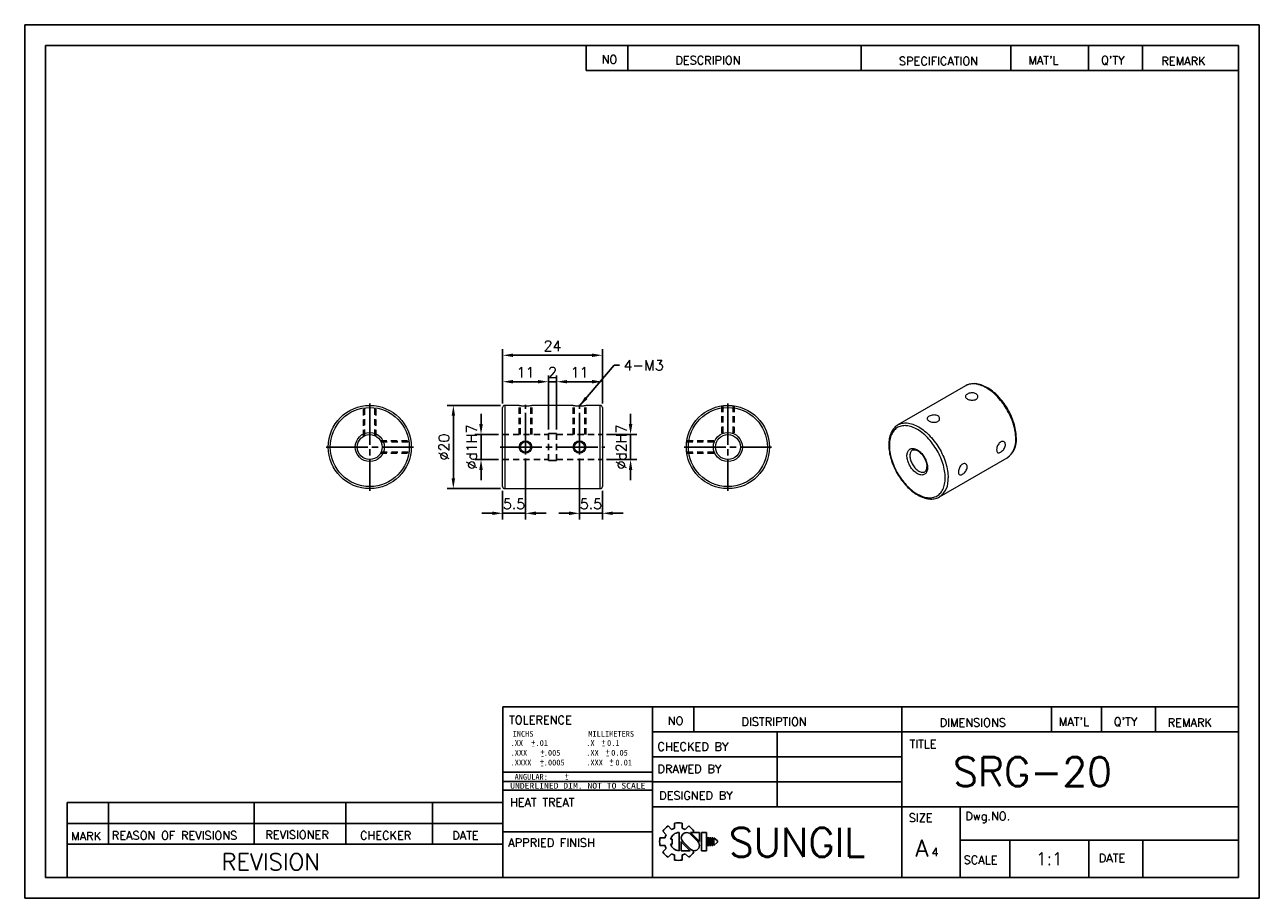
# Model space of a CAD drawing. Extents: x 10 to 307, y 10 to 220.
import ezdxf
from ezdxf.enums import TextEntityAlignment as Align

# ---------------------------------------------------------------- set-up
doc = ezdxf.new("R2010")
doc.units = 0
doc.header["$LTSCALE"] = 0.5
doc.header["$MEASUREMENT"] = 0
doc.linetypes.add('CENTER', pattern=[27, 20, -2, 3, -2])
doc.linetypes.add('HIDDEN', pattern=[5, 3, -2])
doc.layers.get('0').update_dxf_attribs({"linetype": 'CONTINUOUS'})
doc.layers.get('Defpoints').update_dxf_attribs({"linetype": 'CONTINUOUS'})
doc.layers.add('DIM', color=4, linetype='CONTINUOUS')
doc.styles.add('MONOTXT', font='DotumChe.ttf')
doc.styles.get("Standard").update_dxf_attribs({"font": 'romans.shx', "bigfont": 'whgtxt.shx'})
doc.dimstyles.new('LIM', dxfattribs={"dimtxt": 2.5, "dimasz": 2.5, "dimexe": 1.5, "dimexo": 1, "dimgap": 1, "dimtad": 1, "dimdec": 3, "dimzin": 9, "dimdsep": 46, "dimtxsty": 'Standard', "dimcen": 2.5, "dimclrd": 1, "dimclre": 1, "dimadec": 0, "dimazin": 0, "dimtfac": 1, "dimtdec": 3, "dimtmove": 0, "dimatfit": 3, "dimfxl": 0, "dimtolj": 1, "dimtzin": 0, "dimarcsym": 0})

# ---------------------------------------------------------------- blocks, each defined once
blk = doc.blocks.new('*D73')
at = {"color": 1, "lineweight": -2}
for p, q in [((124.97, 128.98), (124.97, 135.68)), ((127.47, 134.18), (133.47, 134.18)), ((135.97, 122.73), (135.97, 135.68))]:
    blk.add_line(p, q, dxfattribs=at)
at = {"color": 1}
for points in [[(127.47, 134.6), (127.47, 133.77), (124.97, 134.18)], [(133.47, 134.6), (133.47, 133.77), (135.97, 134.18)]]:
    blk.add_solid(points, dxfattribs=at)
at = {"layer": 'Defpoints', "color": 0}
for p in [(135.97, 134.18), (124.97, 127.98), (135.97, 121.73)]:
    blk.add_point(p, dxfattribs=at)
at = {"color": 0, "insert": (130.47, 136.43), "char_height": 2.5, "attachment_point": 5}
blk.add_mtext('\\A1;11', dxfattribs=at)
blk = doc.blocks.new('*D74')
at = {"color": 1, "lineweight": -2}
for p, q in [((137.97, 122.73), (137.97, 135.68)), ((146.47, 134.18), (140.47, 134.18)), ((148.97, 128.98), (148.97, 135.68))]:
    blk.add_line(p, q, dxfattribs=at)
at = {"color": 1}
for points in [[(140.47, 134.6), (140.47, 133.77), (137.97, 134.18)], [(146.47, 134.6), (146.47, 133.77), (148.97, 134.18)]]:
    blk.add_solid(points, dxfattribs=at)
at = {"layer": 'Defpoints', "color": 0}
for p in [(137.97, 134.18), (148.97, 127.98), (137.97, 121.73)]:
    blk.add_point(p, dxfattribs=at)
at = {"color": 0, "insert": (143.47, 136.43), "char_height": 2.5, "attachment_point": 5}
blk.add_mtext('\\A1;11', dxfattribs=at)
blk = doc.blocks.new('*D75')
at = {"color": 1, "lineweight": -2}
for p, q in [((133.47, 134.18), (130.97, 134.18)), ((135.97, 122.73), (135.97, 135.68)), ((135.97, 134.18), (137.97, 134.18)), ((137.97, 122.73), (137.97, 135.68)), ((140.47, 134.18), (142.97, 134.18))]:
    blk.add_line(p, q, dxfattribs=at)
at = {"color": 1}
for points in [[(133.47, 134.6), (133.47, 133.77), (135.97, 134.18)], [(140.47, 134.6), (140.47, 133.77), (137.97, 134.18)]]:
    blk.add_solid(points, dxfattribs=at)
at = {"layer": 'Defpoints', "color": 0}
for p in [(137.97, 134.18), (135.97, 121.73), (137.97, 121.73)]:
    blk.add_point(p, dxfattribs=at)
at = {"color": 0, "insert": (136.97, 136.43), "char_height": 2.5, "attachment_point": 5}
blk.add_mtext('\\A1;2', dxfattribs=at)
blk = doc.blocks.new('*D76')
at = {"color": 1, "lineweight": -2}
for p, q in [((124.97, 128.98), (124.97, 142.04)), ((127.47, 140.54), (146.47, 140.54)), ((148.97, 128.98), (148.97, 142.04))]:
    blk.add_line(p, q, dxfattribs=at)
at = {"color": 1}
for points in [[(127.47, 140.95), (127.47, 140.12), (124.97, 140.54)], [(146.47, 140.95), (146.47, 140.12), (148.97, 140.54)]]:
    blk.add_solid(points, dxfattribs=at)
at = {"layer": 'Defpoints', "color": 0}
for p in [(148.97, 140.54), (124.97, 127.98), (148.97, 127.98)]:
    blk.add_point(p, dxfattribs=at)
at = {"color": 0, "insert": (136.97, 142.79), "char_height": 2.5, "attachment_point": 5}
blk.add_mtext('\\A1;24', dxfattribs=at)
blk = doc.blocks.new('*D77')
at = {"color": 1, "lineweight": -2}
for p, q in [((124.47, 128.48), (111.62, 128.48)), ((113.12, 125.98), (113.12, 110.98)), ((124.47, 108.48), (111.62, 108.48))]:
    blk.add_line(p, q, dxfattribs=at)
at = {"color": 1}
for points in [[(112.7, 125.98), (113.54, 125.98), (113.12, 128.48)], [(112.7, 110.98), (113.54, 110.98), (113.12, 108.48)]]:
    blk.add_solid(points, dxfattribs=at)
at = {"layer": 'Defpoints', "color": 0}
for p in [(125.47, 128.48), (113.12, 108.48), (125.47, 108.48)]:
    blk.add_point(p, dxfattribs=at)
at = {"color": 0, "insert": (110.87, 118.48), "char_height": 2.5, "attachment_point": 5, "rotation": 90}
blk.add_mtext('\\A1;%%c20', dxfattribs=at)
blk = doc.blocks.new('*D78')
at = {"color": 1, "lineweight": -2}
for p, q in [((119.78, 123.98), (119.78, 126.48)), ((123.97, 121.48), (118.28, 121.48)), ((119.78, 121.48), (119.78, 115.48)), ((123.97, 115.48), (118.28, 115.48)), ((119.78, 112.98), (119.78, 110.48))]:
    blk.add_line(p, q, dxfattribs=at)
at = {"color": 1}
for points in [[(119.36, 123.98), (120.2, 123.98), (119.78, 121.48)], [(119.36, 112.98), (120.2, 112.98), (119.78, 115.48)]]:
    blk.add_solid(points, dxfattribs=at)
at = {"layer": 'Defpoints', "color": 0}
for p in [(124.97, 121.48), (119.78, 115.48), (124.97, 115.48)]:
    blk.add_point(p, dxfattribs=at)
at = {"color": 0, "insert": (117.53, 118.48), "char_height": 2.5, "attachment_point": 5, "rotation": 90}
blk.add_mtext('\\A1;%%cd1H7', dxfattribs=at)
blk = doc.blocks.new('*D79')
at = {"color": 1, "lineweight": -2}
for p, q in [((155.75, 123.98), (155.75, 126.48)), ((149.97, 121.48), (157.25, 121.48)), ((155.75, 121.48), (155.75, 115.48)), ((149.97, 115.48), (157.25, 115.48)), ((155.75, 112.98), (155.75, 110.48))]:
    blk.add_line(p, q, dxfattribs=at)
at = {"color": 1}
for points in [[(155.33, 123.98), (156.17, 123.98), (155.75, 121.48)], [(155.33, 112.98), (156.17, 112.98), (155.75, 115.48)]]:
    blk.add_solid(points, dxfattribs=at)
at = {"layer": 'Defpoints', "color": 0}
for p in [(148.97, 121.48), (148.97, 115.48), (155.75, 115.48)]:
    blk.add_point(p, dxfattribs=at)
at = {"color": 0, "insert": (153.5, 118.48), "char_height": 2.5, "attachment_point": 5, "rotation": 90}
blk.add_mtext('\\A1;%%cd2H7', dxfattribs=at)
blk = doc.blocks.new('*D80')
at = {"color": 1, "lineweight": -2}
for p, q in [((130.47, 115.69), (130.47, 101.05)), ((124.97, 107.98), (124.97, 101.05)), ((122.47, 102.55), (119.97, 102.55)), ((124.97, 102.55), (130.47, 102.55)), ((132.97, 102.55), (135.47, 102.55))]:
    blk.add_line(p, q, dxfattribs=at)
at = {"color": 1}
for points in [[(122.47, 102.97), (122.47, 102.13), (124.97, 102.55)], [(132.97, 102.97), (132.97, 102.13), (130.47, 102.55)]]:
    blk.add_solid(points, dxfattribs=at)
at = {"layer": 'Defpoints', "color": 0}
for p in [(130.47, 116.69), (124.97, 108.98), (130.47, 102.55)]:
    blk.add_point(p, dxfattribs=at)
at = {"color": 0, "insert": (127.72, 104.8), "char_height": 2.5, "attachment_point": 5}
blk.add_mtext('\\A1;5.5', dxfattribs=at)
blk = doc.blocks.new('*D81')
at = {"color": 1, "lineweight": -2}
for p, q in [((143.47, 115.69), (143.47, 101.05)), ((148.97, 107.98), (148.97, 101.05)), ((140.97, 102.55), (138.47, 102.55)), ((143.47, 102.55), (148.97, 102.55)), ((151.47, 102.55), (153.97, 102.55))]:
    blk.add_line(p, q, dxfattribs=at)
at = {"color": 1}
for points in [[(140.97, 102.97), (140.97, 102.13), (143.47, 102.55)], [(151.47, 102.97), (151.47, 102.13), (148.97, 102.55)]]:
    blk.add_solid(points, dxfattribs=at)
at = {"layer": 'Defpoints', "color": 0}
for p in [(143.47, 116.69), (148.97, 108.98), (148.97, 102.55)]:
    blk.add_point(p, dxfattribs=at)
at = {"color": 0, "insert": (146.22, 104.8), "char_height": 2.5, "attachment_point": 5}
blk.add_mtext('\\A1;5.5', dxfattribs=at)

msp = doc.modelspace()

# ---------------------------------------------------------------- linework, layer by layer
for p, q in [((307, 220), (10, 220)), ((10, 220), (10, 10)), ((307, 10), (307, 220)), ((302, 215), (15, 215)), ((15, 215), (15, 15)), ((145.0907, 215), (145.0907, 209)), ((155.0907, 215), (155.0907, 209)), ((211.2097, 215), (211.2097, 209)), ((247.2097, 215), (247.2097, 209)), ((265.9405, 215), (265.9405, 209)), ((278.9405, 215), (278.9405, 209)), ((302, 15), (302, 215)), ((145.0907, 209), (302, 209)), ((136.4712, 128.4766), (136.4712, 128.4765)), ((137.469, 108.4765), (137.469, 108.4765)), ((125, 15), (125, 56)), ((125, 56), (302, 56)), ((161, 56), (161, 15)), ((171, 56), (171, 50)), ((221, 56), (221, 15)), ((257, 56), (257, 50)), ((269, 56), (269, 50)), ((282, 56), (282, 50)), ((161, 50), (302, 50)), ((191, 50), (191, 32)), ((161, 44), (221, 44)), ((125, 36), (161, 36)), ((161, 38), (221, 38)), ((20.1963, 15), (20.1963, 33)), ((20.1963, 33), (125, 33)), ((30.1963, 33), (30.1963, 23)), ((65.2416, 33), (65.2416, 23)), ((87.2739, 33), (87.2739, 23)), ((108.0991, 33), (108.0991, 23)), ((161, 32), (302, 32)), ((235, 32), (235, 15)), ((20.1963, 28), (125, 28)), ((125, 26), (161, 26)), ((235, 24), (302, 24)), ((247, 24), (247, 15)), ((265.9684, 24), (265.9684, 15)), ((279.008, 24), (279.008, 15)), ((20.1963, 23), (125, 23)), ((15, 15), (302, 15)), ((10, 10), (307, 10))]:
    msp.add_line(p, q)
at = {"color": 7, "linetype": 'Continuous', "lineweight": 15}
for p, q in [((236.3349, 133.2002), (220.0714, 123.8115)), ((236.3349, 133.2002), (236.3269, 133.1955)), ((124.969, 118.4765), (124.969, 127.9765)), ((128.9733, 128.4765), (125.469, 128.4765)), ((125.469, 128.4765), (125.469, 118.4765)), ((141.9733, 128.4765), (131.969, 128.4765)), ((148.469, 128.4765), (144.969, 128.4765)), ((148.469, 118.4765), (148.469, 128.4765)), ((148.969, 127.9765), (148.969, 118.4765)), ((124.969, 108.9765), (124.969, 118.4765)), ((125.469, 118.4765), (125.469, 108.4765)), ((148.469, 108.4765), (148.469, 118.4765)), ((148.969, 118.4765), (148.969, 108.9765)), ((230.0706, 106.4905), (246.3341, 115.8792)), ((246.3341, 115.8792), (246.344, 115.885)), ((125.469, 108.4765), (148.469, 108.4765)), ((230.0706, 106.4905), (230.057, 106.4827))]:
    msp.add_line(p, q, dxfattribs=at)
at = {"color": 5, "linetype": 'HIDDEN'}
for p, q in [((91.5094, 121.0747), (91.5094, 128.3634)), ((91.7594, 121.2038), (91.7594, 128.3981)), ((94.2592, 121.2038), (94.2592, 128.3981)), ((94.5092, 121.0747), (94.5092, 128.3634)), ((128.969, 121.4765), (128.969, 128.4765)), ((129.219, 121.4765), (129.219, 128.4765)), ((131.7189, 121.4765), (131.7189, 128.4765)), ((131.9689, 121.4765), (131.9689, 128.4765)), ((141.969, 121.4765), (141.969, 128.4765)), ((142.219, 121.4765), (142.219, 128.4765)), ((144.7189, 121.4765), (144.7189, 128.4765)), ((144.9689, 121.4765), (144.9689, 128.4765)), ((177.6663, 128.3634), (177.6663, 121.0747)), ((177.9163, 128.3981), (177.9163, 121.2038)), ((180.4161, 128.3981), (180.4161, 121.2038)), ((180.6661, 128.3634), (180.6661, 121.0747)), ((95.6074, 119.9765), (102.8962, 119.9765)), ((95.7365, 119.7265), (102.9309, 119.7265)), ((124.969, 121.4765), (135.9704, 121.4765)), ((135.9704, 121.7266), (135.9698, 115.2266)), ((135.9704, 121.7265), (137.4704, 121.7265)), ((137.9704, 121.7265), (137.9698, 115.2265)), ((137.9704, 121.4765), (148.969, 121.4765)), ((169.2446, 119.7265), (176.439, 119.7265)), ((169.2794, 119.9765), (176.5681, 119.9765)), ((95.6074, 116.9766), (102.8962, 116.9766)), ((95.7365, 117.2266), (102.9309, 117.2266)), ((169.2446, 117.2266), (176.439, 117.2266)), ((169.2793, 116.9766), (176.5681, 116.9766)), ((124.969, 115.4765), (135.9698, 115.4765)), ((136.4698, 115.2265), (137.9698, 115.2265)), ((137.9698, 115.4765), (148.969, 115.4765))]:
    msp.add_line(p, q, dxfattribs=at)
at = {"color": 1, "linetype": 'CENTER'}
for p, q in [((93.0093, 128.9765), (93.0093, 107.9765)), ((130.469, 116.692), (130.469, 128.6482)), ((143.469, 116.692), (143.469, 128.6482)), ((179.1662, 128.9765), (179.1662, 107.9765)), ((82.5093, 118.4765), (103.5093, 118.4765)), ((124.369, 118.4765), (149.569, 118.4765)), ((168.6662, 118.4765), (189.6662, 118.4765))]:
    msp.add_line(p, q, dxfattribs=at)
at = {"color": 5}
for p, q in [((137.4704, 121.7265), (137.9704, 121.7265)), ((136.4698, 115.2265), (135.9698, 115.2265))]:
    msp.add_line(p, q, dxfattribs=at)
at = {"color": 0}
for p, q in [((125, 40.2855), (161, 40.2855)), ((125, 38.0531), (161, 38.0531))]:
    msp.add_line(p, q, dxfattribs=at)
at = {"color": 7, "linetype": 'Continuous', "lineweight": 15, "flags": 128}
for points in [[(248.552, 120.6618), (248.5497, 120.8742), (248.5324, 121.2817), (248.4984, 121.6963), (248.4479, 122.1171), (248.3811, 122.5431), (248.2981, 122.9733), (248.1993, 123.4069), (248.0849, 123.8428), (247.9551, 124.2801), (247.8104, 124.7179), (247.6511, 125.1551), (247.4776, 125.5908), (247.2902, 126.0241), (247.0894, 126.454), (246.8757, 126.8795), (246.6496, 127.2998), (246.4115, 127.7138), (246.1619, 128.1207), (245.9016, 128.5196), (245.6309, 128.9095), (245.3505, 129.2896), (245.0611, 129.659), (244.7631, 130.017), (244.4574, 130.3626), (244.1444, 130.6952), (243.825, 131.0139), (243.4996, 131.3181), (243.1691, 131.6069), (242.8341, 131.8798), (242.4953, 132.136), (242.1534, 132.375), (241.8091, 132.5961), (241.4632, 132.7987), (241.1163, 132.9823), (240.7692, 133.1464), (240.4228, 133.2904), (240.0778, 133.4139), (239.7352, 133.5165), (239.3957, 133.5978), (239.0603, 133.6575), (238.73, 133.6955), (238.4057, 133.7116), (238.0884, 133.7058), (237.779, 133.6782), (237.4784, 133.6291), (237.1873, 133.5588), (236.9064, 133.4677), (236.6364, 133.3561), (236.3776, 133.2245), (236.327, 133.1935)], [(248.4056, 120.4577), (248.3965, 120.8765), (248.3693, 121.3047), (248.324, 121.7412), (248.2608, 122.1849), (248.1798, 122.6346), (248.0813, 123.0893), (247.9654, 123.5476), (247.8325, 124.0086), (247.6829, 124.4708), (247.5171, 124.9333), (247.3353, 125.3947), (247.1382, 125.8539), (246.9261, 126.3098), (246.6997, 126.7611), (246.4596, 127.2068), (246.2062, 127.6455), (245.9404, 128.0763), (245.6627, 128.4981), (245.374, 128.9096), (245.0748, 129.31), (244.7661, 129.6981), (244.4486, 130.0729), (244.123, 130.4336), (243.7903, 130.7791), (243.4513, 131.1086), (243.1069, 131.4213), (242.7579, 131.7163), (242.4053, 131.9928), (242.0499, 132.2502), (241.6926, 132.4879), (241.3345, 132.7051), (240.9764, 132.9014), (240.6191, 133.0762), (240.2637, 133.2291), (239.9111, 133.3597), (239.5621, 133.4676), (239.2177, 133.5526), (238.8787, 133.6145), (238.546, 133.6531), (238.2204, 133.6683), (237.9029, 133.6601), (237.5942, 133.6285), (237.295, 133.5735), (237.0063, 133.4953), (236.7286, 133.3942), (236.4628, 133.2703), (236.3349, 133.2002)], [(238.8596, 131.2764), (238.6707, 131.3663), (238.4517, 131.4338), (238.2211, 131.4739), (237.9722, 131.4888), (237.7238, 131.4782), (237.4704, 131.4432), (237.232, 131.3873), (237.0028, 131.3102), (236.8039, 131.22), (236.6276, 131.1138), (236.49, 131.0015), (236.3854, 130.8786), (236.3222, 130.754), (236.299, 130.6234), (236.318, 130.495), (236.3803, 130.3651), (236.4807, 130.2435), (236.6225, 130.1257), (236.7916, 130.0223), (236.9943, 129.929), (237.2123, 129.8543), (237.4528, 129.7962), (237.6977, 129.7603), (237.9524, 129.7472), (238.1978, 129.7596), (238.439, 129.7992), (238.6548, 129.8635), (238.8523, 129.9552), (239.0133, 130.0656), (239.1444, 130.1985), (239.2348, 130.3419), (239.2874, 130.4992), (239.2977, 130.6577), (239.2653, 130.8193), (239.1926, 130.97), (239.0771, 131.1123), (238.8596, 131.2764)], [(128.9733, 128.4759), (128.9708, 128.4763), (129.0049, 128.4712), (129.078, 128.4608), (129.1922, 128.4455), (129.3392, 128.4278), (129.5224, 128.4086), (129.7286, 128.3911), (129.9624, 128.3764), (130.2031, 128.367), (130.4588, 128.3634), (130.705, 128.3662), (130.9515, 128.3752), (131.1775, 128.3888), (131.3899, 128.4062), (131.5727, 128.4248), (131.7292, 128.4434), (131.8468, 128.4589), (131.9279, 128.4705), (131.969, 128.4765)], [(141.9733, 128.4759), (141.9708, 128.4763), (142.0049, 128.4712), (142.078, 128.4608), (142.1922, 128.4455), (142.3392, 128.4278), (142.5224, 128.4086), (142.7286, 128.3911), (142.9624, 128.3764), (143.2031, 128.367), (143.4588, 128.3634), (143.705, 128.3662), (143.9515, 128.3752), (144.1775, 128.3888), (144.3899, 128.4062), (144.5727, 128.4248), (144.7292, 128.4434), (144.8468, 128.4589), (144.9279, 128.4705), (144.969, 128.4765)], [(229.6672, 125.9697), (229.4784, 126.0596), (229.2594, 126.1271), (229.0287, 126.1672), (228.7798, 126.1821), (228.5314, 126.1716), (228.278, 126.1365), (228.0396, 126.0807), (227.8104, 126.0036), (227.6115, 125.9133), (227.4353, 125.8071), (227.2977, 125.6948), (227.193, 125.5719), (227.1298, 125.4473), (227.1066, 125.3167), (227.1256, 125.1883), (227.1879, 125.0585), (227.2884, 124.9368), (227.4301, 124.819), (227.5992, 124.7156), (227.8019, 124.6223), (228.0199, 124.5476), (228.2604, 124.4895), (228.5053, 124.4536), (228.76, 124.4406), (229.0054, 124.4529), (229.2466, 124.4925), (229.4624, 124.5568), (229.6599, 124.6486), (229.8209, 124.759), (229.952, 124.8918), (230.0424, 125.0353), (230.095, 125.1925), (230.1053, 125.3511), (230.073, 125.5127), (230.0002, 125.6634), (229.8847, 125.8057), (229.6672, 125.9697)], [(220.0746, 123.8115), (219.8673, 123.6845), (219.6326, 123.514), (219.4106, 123.3246), (219.2016, 123.1168), (219.0061, 122.8908), (218.8245, 122.6469), (218.6572, 122.3856), (218.5046, 122.1074), (218.3672, 121.8128), (218.2454, 121.5024), (218.1396, 121.177), (218.0502, 120.8375), (217.9772, 120.4848), (217.9211, 120.1197), (217.8817, 119.7433), (217.8593, 119.3564), (217.8538, 118.9602), (217.8651, 118.5555), (217.8931, 118.1433), (217.9377, 117.7246), (217.9987, 117.3004), (218.0759, 116.8716), (218.1691, 116.4391), (218.278, 116.0039), (218.4023, 115.567), (218.5417, 115.1293), (218.6958, 114.6918), (218.8643, 114.2554), (219.0468, 113.8211), (219.2428, 113.3899), (219.452, 112.9627), (219.6738, 112.5405), (219.9076, 112.1241), (220.1531, 111.7146), (220.4097, 111.3127), (220.6768, 110.9195), (220.9537, 110.5358), (221.24, 110.1624), (221.535, 109.8003), (221.838, 109.4501), (222.1485, 109.1128), (222.4657, 108.789), (222.789, 108.4796), (223.1177, 108.1852), (223.4512, 107.9066), (223.7887, 107.6443), (224.1296, 107.3991), (224.4731, 107.1716), (224.8186, 106.9623), (225.1652, 106.7718), (225.5123, 106.6007), (225.859, 106.4494), (226.2046, 106.3185), (226.5482, 106.2084), (226.8889, 106.1195), (227.2259, 106.052), (227.5581, 106.0063), (227.8847, 105.9824), (228.2046, 105.9804), (228.5169, 106.0002), (228.8208, 106.0416), (229.1154, 106.1043), (229.4, 106.1881), (229.6739, 106.2924), (229.9368, 106.4169), (230.0542, 106.4844)], [(231.435, 111.069), (231.4259, 111.4768), (231.3988, 111.894), (231.3537, 112.3195), (231.2906, 112.752), (231.2099, 113.1904), (231.1116, 113.6336), (230.9961, 114.0803), (230.8637, 114.5294), (230.7147, 114.9795), (230.5495, 115.4296), (230.3686, 115.8784), (230.1725, 116.3247), (229.9617, 116.7672), (229.7367, 117.2049), (229.4982, 117.6365), (229.2468, 118.0608), (228.9832, 118.4767), (228.7082, 118.8831), (228.4223, 119.2789), (228.1265, 119.663), (227.8214, 120.0344), (227.508, 120.3921), (227.1871, 120.7351), (226.8595, 121.0625), (226.5262, 121.3734), (226.188, 121.667), (225.8458, 121.9425), (225.5006, 122.1991), (225.1532, 122.4362), (224.8047, 122.653), (224.4559, 122.8491), (224.1079, 123.0239), (223.7615, 123.177), (223.4177, 123.3078), (223.0773, 123.4161), (222.7414, 123.5016), (222.4109, 123.564), (222.0865, 123.6032), (221.7692, 123.619), (221.4599, 123.6115), (221.1594, 123.5806), (220.8684, 123.5264), (220.5879, 123.4491), (220.3185, 123.3489), (220.0609, 123.226), (219.8159, 123.0808), (219.584, 122.9137), (219.3661, 122.7251), (219.1625, 122.5155), (218.974, 122.2856), (218.8009, 122.0358), (218.6438, 121.7669), (218.503, 121.4797), (218.379, 121.1748), (218.2721, 120.8532), (218.1825, 120.5156), (218.1106, 120.163), (218.0565, 119.7964), (218.0203, 119.4167), (218.0022, 119.0249), (218.0022, 118.6222), (218.0203, 118.2095), (218.0565, 117.788), (218.1106, 117.3589), (218.1825, 116.9233), (218.2721, 116.4823), (218.379, 116.0372), (218.503, 115.5892), (218.6438, 115.1394), (218.8009, 114.6891), (218.974, 114.2396), (219.1625, 113.7919), (219.3661, 113.3473), (219.584, 112.9071), (219.8159, 112.4723), (220.0609, 112.0442), (220.3185, 111.624), (220.5879, 111.2127), (220.8684, 110.8114), (221.1594, 110.4213), (221.4599, 110.0434), (221.7692, 109.6788), (222.0865, 109.3283), (222.4109, 108.993), (222.7414, 108.6737), (223.0773, 108.3714), (223.4177, 108.0867), (223.7615, 107.8206), (224.1079, 107.5737), (224.4559, 107.3466), (224.8047, 107.1401), (225.1532, 106.9546), (225.5006, 106.7906), (225.8458, 106.6486), (226.188, 106.529), (226.5262, 106.4321), (226.8595, 106.3581), (227.1871, 106.3073), (227.508, 106.2798), (227.8214, 106.2757), (228.1265, 106.2949), (228.4223, 106.3374), (228.7082, 106.4032), (228.9832, 106.492), (229.2468, 106.6036), (229.4982, 106.7376), (229.7367, 106.8938), (229.9617, 107.0718), (230.1725, 107.2709), (230.3686, 107.4907), (230.5495, 107.7307), (230.7147, 107.9901), (230.8637, 108.2682), (230.9961, 108.5644), (231.1116, 108.8777), (231.2099, 109.2075), (231.2906, 109.5527), (231.3537, 109.9124), (231.3988, 110.2857), (231.4259, 110.6716), (231.435, 111.069)], [(220.0736, 123.8128), (220.1993, 123.8816), (220.4651, 124.0055), (220.7428, 124.1067), (221.0316, 124.1848), (221.3307, 124.2398), (221.6394, 124.2714), (221.957, 124.2797), (222.2825, 124.2644), (222.6152, 124.2258), (222.9542, 124.164), (223.2987, 124.0789), (223.6476, 123.971), (224.0003, 123.8404), (224.3557, 123.6875), (224.7129, 123.5127), (225.071, 123.3164), (225.4292, 123.0992), (225.7864, 122.8615), (226.1418, 122.6041), (226.4944, 122.3276), (226.8434, 122.0326), (227.1879, 121.7199), (227.5269, 121.3904), (227.8596, 121.0449), (228.1851, 120.6842), (228.5026, 120.3094), (228.8114, 119.9213), (229.1105, 119.5209), (229.3993, 119.1094), (229.6769, 118.6876), (229.9428, 118.2568), (230.1961, 117.8181), (230.4363, 117.3724), (230.6627, 116.9211), (230.8747, 116.4653), (231.0719, 116.006), (231.2536, 115.5446), (231.4195, 115.0821), (231.5691, 114.6199), (231.7019, 114.159), (231.8178, 113.7006), (231.9164, 113.246), (231.9974, 112.7962), (232.0606, 112.3525), (232.1058, 111.916), (232.133, 111.4878), (232.1421, 111.069)], [(243.8094, 117.8043), (243.8221, 117.6099), (243.8598, 117.4405), (243.9221, 117.3009), (244.0077, 117.194), (244.1164, 117.1222), (244.2455, 117.0872), (244.3936, 117.0899), (244.5565, 117.1297), (244.7293, 117.2047), (244.9082, 117.3126), (245.0866, 117.4492), (245.2607, 117.6114), (245.4253, 117.7961), (245.5744, 117.9979), (245.7038, 118.2143), (245.8076, 118.4378), (245.8813, 118.6628), (245.9225, 118.8834), (245.9289, 119.0912), (245.9016, 119.2828), (245.8413, 119.4514), (245.7509, 119.5933), (245.6325, 119.7046), (245.4913, 119.7809), (245.3307, 119.8191), (245.1575, 119.8172), (244.978, 119.7742), (244.7973, 119.6918), (244.6228, 119.5728), (244.4572, 119.4208), (244.305, 119.24), (244.1692, 119.0363), (244.0516, 118.8134), (243.9555, 118.5801), (243.8825, 118.3423), (243.8341, 118.1083), (243.8094, 117.8043)], [(227.1924, 113.5182), (227.1832, 113.2778), (227.1558, 113.0498), (227.1103, 112.8358), (227.0471, 112.6374), (226.9667, 112.4562), (226.8696, 112.2933), (226.7566, 112.1502), (226.6285, 112.0277), (226.4862, 111.9269), (226.3309, 111.8484), (226.1636, 111.7928), (225.9855, 111.7606), (225.7981, 111.752), (225.6027, 111.767), (225.4008, 111.8056), (225.1938, 111.8675), (224.9832, 111.9521), (224.7707, 112.0589), (224.5578, 112.1871), (224.3461, 112.3358), (224.1371, 112.5037), (223.9325, 112.6898), (223.7336, 112.8925), (223.542, 113.1105), (223.3592, 113.3421), (223.1864, 113.5855), (223.0249, 113.839), (222.8759, 114.1008), (222.7406, 114.3688), (222.6199, 114.641), (222.5148, 114.9156), (222.4259, 115.1903), (222.3541, 115.4633), (222.2997, 115.7324), (222.2632, 115.9958), (222.2449, 116.2513), (222.2449, 116.4972), (222.2632, 116.7317), (222.2997, 116.9529), (222.3541, 117.1592), (222.4259, 117.3492), (222.5148, 117.5214), (222.6199, 117.6746), (222.7406, 117.8075), (222.8759, 117.9193), (223.0249, 118.009), (223.1864, 118.0761), (223.3592, 118.12), (223.542, 118.1405), (223.7336, 118.1372), (223.9325, 118.1104), (224.1371, 118.0601), (224.3461, 117.9868), (224.5578, 117.891), (224.7707, 117.7734), (224.9832, 117.6349), (225.1938, 117.4764), (225.4008, 117.2992), (225.6027, 117.1047), (225.7981, 116.8941), (225.9855, 116.6691), (226.1636, 116.4314), (226.3309, 116.1827), (226.4862, 115.9248), (226.6285, 115.6597), (226.7566, 115.3893), (226.8696, 115.1157), (226.9667, 114.8408), (227.0471, 114.5666), (227.1103, 114.2953), (227.1558, 114.0288), (227.1832, 113.7692), (227.1924, 113.5182)], [(223.5658, 117.746), (223.5034, 117.7063), (223.3782, 117.6045), (223.2675, 117.4818), (223.1721, 117.3391), (223.093, 117.1778), (223.0307, 116.9992), (222.9858, 116.8049), (222.9588, 116.5964), (222.9497, 116.3756), (222.9588, 116.1444), (222.9858, 115.9046), (223.0307, 115.6585), (223.093, 115.408), (223.1721, 115.1553), (223.2675, 114.9026), (223.3782, 114.652), (223.5034, 114.4057), (223.6419, 114.1657), (223.7927, 113.9342), (223.9543, 113.713), (224.1255, 113.504), (224.3047, 113.3092), (224.4905, 113.13), (224.6812, 112.9681), (224.8753, 112.8248), (225.071, 112.7014), (225.2668, 112.5988), (225.4608, 112.5181), (225.6516, 112.4598), (225.8373, 112.4244), (226.0166, 112.4123), (226.1878, 112.4236), (226.3494, 112.4582), (226.5002, 112.5157), (226.5722, 112.5536)], [(223.5678, 117.7467), (223.5726, 117.75), (223.6838, 117.801), (223.7935, 117.8306), (223.9094, 117.8446), (224.0469, 117.843), (224.1917, 117.8235), (224.3437, 117.7863), (224.5025, 117.7313), (224.6673, 117.6581), (224.8368, 117.5667), (225.0094, 117.4574), (225.1836, 117.3307), (225.3578, 117.187), (225.5304, 117.0274), (225.6999, 116.8529), (225.8646, 116.6647), (226.0231, 116.4642), (226.174, 116.2531), (226.3159, 116.0329), (226.4478, 115.8054), (226.5684, 115.5725), (226.6769, 115.3361), (226.7724, 115.0983), (226.8541, 114.8609), (226.9217, 114.6261), (226.9747, 114.3958), (227.013, 114.1721), (227.0366, 113.9569), (227.0456, 113.7627), (227.0459, 113.7223)], [(234.617, 112.4977), (234.6297, 112.3033), (234.6674, 112.1339), (234.7297, 111.9943), (234.8153, 111.8874), (234.924, 111.8156), (235.0531, 111.7805), (235.2012, 111.7833), (235.3641, 111.823), (235.5369, 111.8981), (235.7158, 112.0059), (235.8942, 112.1426), (236.0683, 112.3048), (236.2329, 112.4895), (236.382, 112.6913), (236.5115, 112.9076), (236.6152, 113.1311), (236.6889, 113.3562), (236.7301, 113.5767), (236.7365, 113.7846), (236.7092, 113.9761), (236.6489, 114.1447), (236.5585, 114.2867), (236.4401, 114.398), (236.299, 114.4742), (236.1383, 114.5124), (235.9651, 114.5105), (235.7856, 114.4676), (235.6049, 114.3851), (235.4304, 114.2662), (235.2648, 114.1142), (235.1126, 113.9334), (234.9768, 113.7297), (234.8592, 113.5067), (234.7631, 113.2734), (234.6902, 113.0356), (234.6417, 112.8017), (234.617, 112.4977)]]:
    msp.add_lwpolyline(points, dxfattribs=at)
at = {"color": 7, "linetype": 'Continuous', "lineweight": 15}
for centre, radius in [((93.0093, 118.4765), 10), ((93.0093, 118.4765), 9.5), ((179.1662, 118.4765), 10), ((179.1662, 118.4765), 9.5), ((93.0093, 118.4765), 3.5), ((179.1662, 118.4765), 3.5), ((93.0093, 118.4765), 3), ((130.469, 118.4766), 1.4999), ((130.469, 118.4766), 1.2499), ((143.469, 118.4766), 1.4999), ((143.469, 118.4766), 1.2499), ((179.1662, 118.4765), 3)]:
    msp.add_circle(centre, radius, dxfattribs=at)
for centre, radius, start, end in [((125.469, 127.9765), 0.5, 90, 180), ((148.469, 127.9765), 0.5, 0, 90), ((243.3033, 120.1921), 5.2696, 305.235634, 5.112938), ((243.4229, 119.953), 5.0082, 305.681248, 5.783537), ((225.763, 113.5646), 1.2926, 308.670371, 7.007169), ((227.164, 110.5634), 5.0037, 305.513716, 5.798464), ((125.469, 108.9765), 0.5, 180, 270), ((148.469, 108.9765), 0.5, 270, 0)]:
    msp.add_arc(centre, radius, start, end, dxfattribs=at)
at = {"layer": 'DIM', "color": 0}
for p, q in [((164.7555, 27.3858), (165.616, 26.5254)), ((166.3456, 28.0444), (166.3456, 26.8276)), ((168.1456, 28.0444), (168.1456, 26.8276)), ((168.8752, 26.5254), (169.7356, 27.3858)), ((162.8242, 24.523), (164.041, 24.523)), ((162.8242, 24.523), (164.041, 24.523)), ((163.4828, 26.113), (164.3432, 25.2526)), ((165.3565, 24.223), (165.766, 24.223)), ((165.766, 24.223), (165.766, 23.023)), ((167.4582, 25.8087), (167.4582, 21.4373)), ((171.9487, 23.623), (170.0992, 25.4663)), ((172.3357, 23.6608), (170.1807, 25.8087)), ((170.1807, 25.8087), (172.3357, 25.8087)), ((170.7041, 25.8087), (171.0084, 26.113)), ((172.3357, 25.8087), (172.3357, 23.623)), ((172.8457, 25.8087), (172.8457, 23.623)), ((172.8457, 25.8087), (174.0457, 25.8087)), ((174.0457, 25.8087), (174.0457, 23.623)), ((174.2557, 24.523), (174.2557, 23.623)), ((174.2557, 24.523), (174.5557, 24.523)), ((174.5557, 24.523), (174.5557, 23.623)), ((174.7657, 24.523), (174.7657, 23.623)), ((174.7657, 24.523), (175.0657, 24.523)), ((175.0657, 24.523), (175.0657, 23.623)), ((175.2757, 24.523), (175.2757, 23.623)), ((175.2757, 24.523), (175.5757, 24.523)), ((175.5757, 24.523), (175.5757, 23.623)), ((175.7857, 24.523), (175.7857, 23.623)), ((175.7857, 24.523), (176.6857, 23.773)), ((176.6857, 23.773), (176.6857, 23.623)), ((176.6857, 23.773), (176.6857, 23.473)), ((162.8242, 22.723), (164.041, 22.723)), ((163.4828, 21.133), (164.3432, 21.9934)), ((165.3565, 23.023), (165.766, 23.023)), ((167.9557, 23.623), (167.9557, 21.4373)), ((167.9557, 23.5851), (170.1107, 21.4373)), ((167.9557, 21.4373), (170.1107, 21.4373)), ((168.3427, 23.623), (170.1922, 21.7796)), ((170.6284, 21.5129), (171.0084, 21.133)), ((172.8457, 23.623), (172.8457, 21.4373)), ((172.8457, 21.4373), (174.0457, 21.4373)), ((174.0457, 23.623), (174.0457, 21.4373)), ((174.2557, 23.623), (174.2557, 22.723)), ((174.2557, 22.723), (174.5557, 22.723)), ((174.5557, 23.623), (174.5557, 22.723)), ((174.7657, 23.623), (174.7657, 22.723)), ((174.7657, 22.723), (175.0657, 22.723)), ((175.0657, 23.623), (175.0657, 22.723)), ((175.2757, 23.623), (175.2757, 22.723)), ((175.2757, 22.723), (175.5757, 22.723)), ((175.5757, 23.623), (175.5757, 22.723)), ((175.7857, 23.623), (175.7857, 22.723)), ((176.6857, 23.473), (175.7857, 22.723)), ((176.6857, 23.623), (176.6857, 23.473)), ((164.7555, 19.8602), (165.616, 20.7206)), ((166.3456, 20.4184), (166.3456, 19.2016)), ((168.1456, 20.4184), (168.1456, 19.2016)), ((168.8752, 20.7206), (169.7356, 19.8602))]:
    msp.add_line(p, q, dxfattribs=at)
for centre, radius, start, end in [((167.2456, 23.623), 4.5121, 123.49434, 146.50566), ((167.2456, 23.623), 3.3286, 105.687209, 119.312791), ((167.2456, 23.623), 4.5121, 78.49434, 101.50566), ((167.2456, 23.623), 3.3286, 60.687209, 74.312791), ((167.2456, 23.623), 4.5121, 33.49434, 56.50566), ((167.2456, 23.623), 4.5121, 168.49434, 191.50566), ((167.2456, 23.623), 3.3286, 150.687209, 164.312791), ((167.4582, 23.623), 2.1857, 90, 164.067144), ((169.2307, 24.5359), 1.2728, 43.220228, 225.828215), ((167.2456, 23.623), 4.5121, 213.49434, 236.50566), ((167.2456, 23.623), 3.3286, 195.687209, 209.312791), ((167.4582, 23.623), 2.1857, 195.932856, 270), ((167.2456, 23.623), 4.5121, 303.49434, 326.50566), ((171.0607, 22.7101), 1.2728, 223.220228, 45.828215), ((167.2456, 23.623), 3.3286, 240.687209, 254.312791), ((167.2456, 23.623), 4.5121, 258.49434, 281.50566), ((167.2456, 23.623), 3.3286, 285.687209, 299.312791)]:
    msp.add_arc(centre, radius, start, end, dxfattribs=at)

# ---------------------------------------------------------------- texts
for s, height, p in [('NO', 2, (148.7839, 210.6585)), ('DESCRIPION', 2, (166.5267, 210.4522)), ('SPECIFICATION', 2, (220.3038, 210.2459)), ("MAT'L", 2, (251.4287, 210.4522)), ("Q'TY", 2, (268.916, 210.4522)), ('REMARK', 2, (283.4434, 210.2459)), ('TOLERENCE', 2, (126.5255, 51.8649)), ('NO', 2, (164.6932, 51.6585)), ('DISTRIPTION', 2, (182.436, 51.4522)), ("MAT'L", 2, (258.7715, 51.4522)), ("Q'TY", 2, (271.9755, 51.4522)), ('DIMENSIONS', 2, (230.0941, 51.2459)), ('REMARK', 2, (284.9731, 51.2459)), ('TITLE', 2, (222.8732, 46.0881)), ('CHECKED BY', 2, (162.2174, 45.4691)), ('DRAWED BY', 2, (162.2174, 40.105)), ('DESIGNED BY', 2, (162.6301, 33.7092)), ('HEAT TREAT', 2, (126.7318, 32.0587)), ('SIZE', 2, (222.6669, 28.3451)), ('Dwg.NO.', 2, (236.2835, 28.7577)), ('MARK', 2, (21.1824, 23.9345)), ('REASON OF REVISIONS', 2, (30.9592, 24.0975)), ('REVISIONER', 2, (67.9048, 24.2605)), ('CHECKER', 2, (90.6455, 24.0975)), ('DATE', 2, (112.8572, 24.0975)), ('APPRIED FINISH', 2, (126.3191, 22.362)), ('A', 4, (224.3125, 20.0165)), ('REVISION', 4, (57.354, 16.762)), ('SCALE', 2, (235.8709, 18.2357)), ('DATE', 2, (268.388, 18.6483))]:
    msp.add_text(s, height=height).set_placement(p)
at = {"style": 'MONOTXT'}
for s, p in [('.XX   .01', (126.8839, 46.6317)), ('INCHS', (127.3862, 48.8304)), ('+', (131.8296, 46.7971)), ('.X   0.1', (145.0965, 46.6317)), ('MILLIMETERS', (145.5862, 48.8304)), ('+', (148.7629, 46.898)), ('.XXX    .005', (126.8839, 44.2829)), ('-', (131.8296, 45.9489)), ('+', (134.0515, 44.4423)), ('.XX   0.05', (145.0965, 44.2829)), ('-', (148.7629, 46.0498)), ('+', (149.7392, 44.5096)), ('.XXXX   .0005', (126.8839, 41.934)), ('+', (133.9505, 42.1212)), ('-', (133.9505, 41.273)), ('-', (134.0515, 43.5942)), ('.XXX   0.01', (145.0965, 41.934)), ('-', (149.7392, 43.6614)), ('+', (150.6818, 42.2894)), ('-', (150.6818, 41.4412)), ('ANGULAR:   ', (127.8556, 38.4887)), ('+', (139.8877, 38.7436)), ('-', (139.8877, 38.0436))]:
    msp.add_text(s, height=1.4, dxfattribs=at).set_placement(p)
at = {"style": 'MONOTXT', "width": 1.217965}
msp.add_text('UNDERLINED DIM. NOT TO SCALE', height=1.4, rotation=360, dxfattribs=at).set_placement((126.7857, 36.3492), (159.3357, 36.3492), align=Align.FIT)
at = {"insert": (154.074, 139.395), "char_height": 2.5, "width": 2.5, "attachment_point": 1}
msp.add_mtext('\\A1;4-M3', dxfattribs=at)
at = {"layer": 'DIM', "color": 0}
for s, height, p in [('SRG-20', 6.96943, (233.3381, 36.9572)), ('SUNGIL', 6.96943, (179.3936, 19.9572)), ('4', 2, (228.1221, 20.104))]:
    msp.add_text(s, height=height, dxfattribs=at).set_placement(p)
at = {"layer": 'DIM', "color": 0, "insert": (256.5, 19.5), "char_height": 3, "width": 19, "attachment_point": 5}
msp.add_mtext('1:1', dxfattribs=at)

# ---------------------------------------------------------------- dimensions: what is measured, and where the dimension line sits
dim = msp.add_linear_dim(base=(148.969, 140.5383), p1=(124.969, 127.9765), p2=(148.969, 127.9765), dimstyle='LIM')
dim.commit()
dim.dimension.update_dxf_attribs({"geometry": '*D76', "text_midpoint": (136.969, 142.7883)})
for base, p1, p2, picture, middle in [((135.9704, 134.1829), (124.969, 127.9765), (135.9704, 121.7265), '*D73', (130.4697, 136.4329)), ((137.9704, 134.1829), (148.969, 127.9765), (137.9704, 121.7265), '*D74', (143.4697, 136.4329))]:
    dim = msp.add_linear_dim(base=base, p1=p1, p2=p2, text='11', dimstyle='LIM')
    dim.commit()
    dim.dimension.update_dxf_attribs({"geometry": picture, "text_midpoint": middle})
for base, p1, p2, picture, middle in [((137.9704, 134.1832), (135.9704, 121.7265), (137.9704, 121.7265), '*D75', (136.9704, 134.1832)), ((130.469, 102.5515), (124.969, 108.9765), (130.469, 116.692), '*D80', (127.719, 102.5515)), ((148.969, 102.5515), (143.469, 116.692), (148.969, 108.9765), '*D81', (146.219, 102.5515))]:
    dim = msp.add_linear_dim(base=base, p1=p1, p2=p2, dimstyle='LIM')
    dim.commit()
    dim.dimension.update_dxf_attribs({"geometry": picture, "text_midpoint": middle, "dimtype": 160})
dim = msp.add_linear_dim(base=(113.1196, 108.4765), p1=(125.469, 128.4765), p2=(125.469, 108.4765), angle=90, text='%%c20', dimstyle='LIM')
dim.commit()
dim.dimension.update_dxf_attribs({"geometry": '*D77', "text_midpoint": (110.8696, 118.4765)})
for base, p1, p2, text, picture, middle in [((119.7788, 115.4765), (124.969, 121.4765), (124.969, 115.4765), '%%cd1H7', '*D78', (119.7788, 118.4765)), ((155.7484, 115.4765), (148.969, 121.4765), (148.969, 115.4765), '%%cd2H7', '*D79', (155.7484, 118.4765))]:
    dim = msp.add_linear_dim(base=base, p1=p1, p2=p2, angle=90, text=text, dimstyle='LIM')
    dim.commit()
    dim.dimension.update_dxf_attribs({"geometry": picture, "text_midpoint": middle, "dimtype": 160})

# ---------------------------------------------------------------- leaders
at = {"annotation_type": 0, "has_hookline": 1, "hookline_direction": 0, "text_width": 10}
msp.add_leader([(143.4588, 128.3634), (151.8079, 138.145), (153.074, 138.145)], dimstyle='LIM', override={"dimgap": 1, "dimtad": 0}, dxfattribs=at)

doc.saveas('drawing.dxf')
